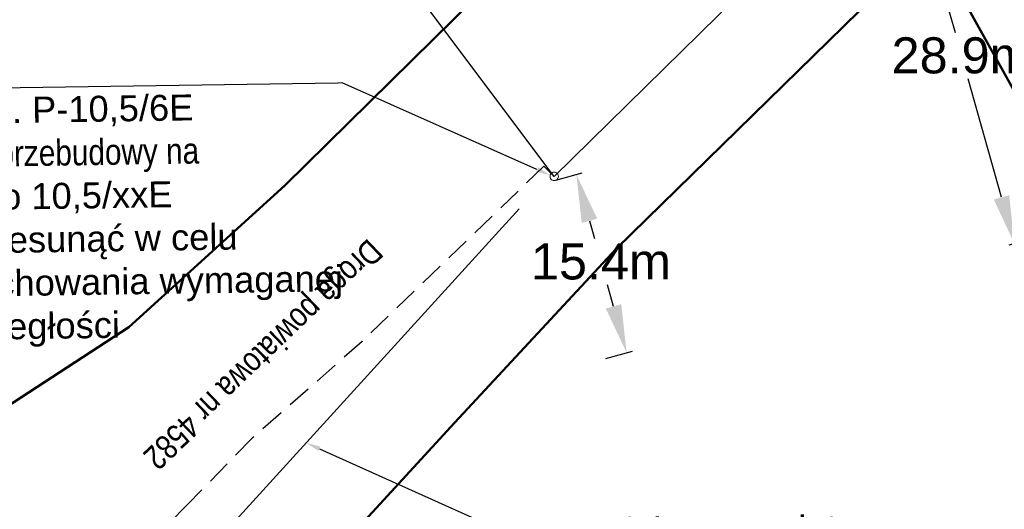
# Model space of a CAD drawing. Header units: millimetres. Extents: x 6504137 to 6515825, y 5737606 to 5784558.
# Tile 48 of 115: x 6511798 to 6511880, y 5757881 to 5757922. Entities that reach past the tile are written whole.
import ezdxf
from ezdxf import colors
from ezdxf.entities.mleader import LeaderData, LeaderLine
from ezdxf.math import Vec2, Vec3

# ---------------------------------------------------------------- set-up
doc = ezdxf.new("R2010")
doc.units = ezdxf.units.MM
doc.linetypes.add('JIS_02_2.0', pattern=[3, 2, -1])
for name, color, linetype, lineweight in [('-Linia kablowa nn', 132, 'JIS_02_2.0', 30), ('_-demontaż nn', 132, 'DEMONTAZ', 20), ('_Zakres mapy projektowej', 4, 'Continuous', 50)]:
    doc.layers.add(name, color=color, linetype=linetype, lineweight=lineweight)
doc.layers.add('-wymiary', color=7, linetype='Continuous', lineweight=35, true_color=0x000000)
doc.layers.add('istn. linia nap.', color=7, linetype='Continuous', lineweight=0, true_color=0x000000)
doc.layers.add('_Kąt załomu', color=7, linetype='Continuous')
doc.layers.add('_Opisy', color=7, linetype='Continuous')
doc.styles.add('GEO-INFO', font='arial.ttf')
doc.styles.get("Standard").update_dxf_attribs({"font": 'ARIALN.TTF'})
doc.linetypes.add('DEMONTAZ', pattern='A,1,["x",Standard,S=1,R=0,X=-0.1,Y=-0.35],1', length=2)
doc.dimstyles.new('Kat załomu', dxfattribs={"dimtxt": 2.2, "dimasz": 5, "dimexe": 0.18, "dimexo": 0.0625, "dimtad": 0, "dimtih": 1, "dimtoh": 1, "dimdec": 4, "dimzin": 0, "dimdsep": 46, "dimtxsty": 'Standard', "dimcen": 0.9, "dimse1": 1, "dimse2": 1, "dimadec": 0, "dimazin": 0, "dimtfac": 1, "dimtdec": 4, "dimtofl": 0, "dimtmove": 0, "dimatfit": 3, "dimfxl": 1, "dimtolj": 1, "dimtzin": 0, "dimarcsym": 0})
doc.dimstyles.new('McRobic', dxfattribs={"dimtxt": 3, "dimasz": 4, "dimexe": 0.5, "dimexo": 0.04, "dimgap": 0.4, "dimtad": 0, "dimtih": 1, "dimtoh": 1, "dimdec": 1, "dimrnd": 0.01, "dimzin": 0, "dimdsep": 46, "dimtxsty": 'Standard', "dimcen": 0.09, "dimadec": 0, "dimazin": 0, "dimtfac": 1, "dimtdec": 1, "dimtofl": 0, "dimtmove": 0, "dimatfit": 3, "dimfxl": 1, "dimtolj": 1, "dimtzin": 0, "dimlwd": 25, "dimlwe": 25, "dimarcsym": 0})

# ---------------------------------------------------------------- blocks, each defined once
blk = doc.blocks.new('*D39')
at = {"layer": '_Kąt załomu', "color": 0, "lineweight": -2, "transparency": 16777216}
for start, end in [(327.3791, 68.7131), (208.99689, 310.32765)]:
    blk.add_arc((6513068.902, 5758234.535), 21.616, start, end, dxfattribs=at)
at = {"layer": '_Kąt załomu', "color": 0, "transparency": 16777216}
for points in [[(6513076.539, 5758253.87), (6513076.96, 5758255.483), (6513071.912, 5758255.941)], [(6513049.225, 5758223.739), (6513050.766, 5758224.373), (6513048.094, 5758228.68)]]:
    blk.add_solid(points, dxfattribs=at)
at = {"layer": 'Defpoints', "color": 0, "transparency": 16777216}
for p in [(6513238.178, 5759438.352), (6513068.902, 5758234.535), (6513071.839, 5758213.119), (6510843.987, 5757608.544)]:
    blk.add_point(p, dxfattribs=at)
at = {"layer": '_Kąt załomu', "color": 0, "transparency": 16777216, "insert": (6513085.18, 5758220.312), "char_height": 2.2, "attachment_point": 5, "rotation": 229}
blk.add_mtext('\\A1;246°', dxfattribs=at)
blk = doc.blocks.new('*D40')
at = {"layer": '_Kąt załomu', "color": 0, "lineweight": -2, "transparency": 16777216}
for start, end in [(315.03477, 4.86539), (251.71524, 301.5499)]:
    blk.add_arc((6510843.987, 5757608.544), 26.446, start, end, dxfattribs=at)
at = {"layer": '_Kąt załomu', "color": 0, "transparency": 16777216}
for points in [[(6510869.518, 5757610.638), (6510871.158, 5757610.936), (6510869.445, 5757615.707)], [(6510835.355, 5757582.67), (6510836.025, 5757584.196), (6510831.112, 5757585.444)]]:
    blk.add_solid(points, dxfattribs=at)
at = {"layer": 'Defpoints', "color": 0, "transparency": 16777216}
for p in [(6513068.902, 5758234.535), (6510843.987, 5757608.544), (6510851.195, 5757583.099), (6510579.264, 5757133.586)]:
    blk.add_point(p, dxfattribs=at)
at = {"layer": '_Kąt załomu', "color": 0, "transparency": 16777216, "insert": (6510860.374, 5757587.787), "char_height": 2.2, "attachment_point": 5, "rotation": 218}
blk.add_mtext('\\A1;135°', dxfattribs=at)
blk = doc.blocks.new('OKRAG_PELNY')
at = {"color": 0}
blk.add_lwpolyline([(0.5, 0), (0.482963, -0.12941), (0.433013, -0.25), (0.353553, -0.353553), (0.25, -0.433013), (0.12941, -0.482963), (0, -0.5), (-0.12941, -0.482963), (-0.25, -0.433013), (-0.353553, -0.353553), (-0.433013, -0.25), (-0.482963, -0.12941), (-0.5, 0), (-0.482963, 0.12941), (-0.433013, 0.25), (-0.353553, 0.353553), (-0.25, 0.433013), (-0.12941, 0.482963), (0, 0.5), (0.12941, 0.482963), (0.25, 0.433013), (0.353553, 0.353553), (0.433013, 0.25), (0.482963, 0.12941)], close=True, dxfattribs=at)
blk = doc.blocks.new('*D135')
at = {"layer": '-wymiary', "color": 0, "linetype": 'Continuous', "lineweight": 25, "transparency": 16777216}
for p, q in [((6511842.795, 5757908.451), (6511844.994, 5757909.071)), ((6511846.972, 5757893.622), (6511849.172, 5757894.241))]:
    blk.add_line(p, q, dxfattribs=at)
at = {"layer": '-wymiary', "color": 0, "lineweight": 25, "transparency": 16777216}
for p, q in [((6511845.598, 5757905.085), (6511846.013, 5757903.61)), ((6511847.606, 5757897.956), (6511847.101, 5757899.747))]:
    blk.add_line(p, q, dxfattribs=at)
at = {"layer": '-wymiary', "color": 0, "transparency": 16777216}
for points in [[(6511846.239, 5757905.266), (6511844.956, 5757904.904), (6511844.513, 5757908.935)], [(6511846.964, 5757897.775), (6511848.248, 5757898.137), (6511848.691, 5757894.106)]]:
    blk.add_solid(points, dxfattribs=at)
at = {"layer": 'Defpoints', "color": 0, "transparency": 16777216}
for p in [(6511842.756, 5757908.44), (6511844.513, 5757908.935), (6511846.934, 5757893.611)]:
    blk.add_point(p, dxfattribs=at)
at = {"layer": '-wymiary', "color": 0, "transparency": 16777216, "insert": (6511846.557, 5757901.679), "char_height": 3, "attachment_point": 5, "rotation": 0.02135, "style": 'GEO-INFO'}
blk.add_mtext('\\A1;15.4m', dxfattribs=at)
blk = doc.blocks.new('*D194')
at = {"layer": '-wymiary', "color": 0, "linetype": 'Continuous', "lineweight": 25, "transparency": 16777216}
for p, q in [((6511880.339, 5757933.054), (6511872.656, 5757930.893)), ((6511888.168, 5757905.21), (6511880.485, 5757903.05))]:
    blk.add_line(p, q, dxfattribs=at)
at = {"layer": '-wymiary', "color": 0, "lineweight": 25, "transparency": 16777216}
for p, q in [((6511874.22, 5757927.178), (6511876.024, 5757920.764)), ((6511879.884, 5757907.036), (6511877.11, 5757916.901))]:
    blk.add_line(p, q, dxfattribs=at)
at = {"layer": '-wymiary', "color": 0, "transparency": 16777216}
for points in [[(6511874.862, 5757927.358), (6511873.578, 5757926.997), (6511873.137, 5757931.028)], [(6511879.242, 5757906.855), (6511880.526, 5757907.216), (6511880.967, 5757903.185)]]:
    blk.add_solid(points, dxfattribs=at)
at = {"layer": 'Defpoints', "color": 0, "transparency": 16777216}
for p in [(6511880.378, 5757933.064), (6511873.137, 5757931.028), (6511888.207, 5757905.221)]:
    blk.add_point(p, dxfattribs=at)
at = {"layer": '-wymiary', "color": 0, "transparency": 16777216, "insert": (6511876.567, 5757918.833), "char_height": 3, "attachment_point": 5, "rotation": 0.02135, "style": 'GEO-INFO'}
blk.add_mtext('\\A1;28.9m', dxfattribs=at)

msp = doc.modelspace()

# ---------------------------------------------------------------- linework, layer by layer
at = {"layer": '-Linia kablowa nn'}
msp.add_lwpolyline([(6511812.08682, 5757881.40385), (6511812.08682, 5757881.40385), (6511812.08682, 5757881.40385), (6511812.08682, 5757881.40385), (6511812.08682, 5757881.40385), (6511812.08682, 5757881.40385), (6511812.08682, 5757881.40385), (6511812.08682, 5757881.40385), (6511812.08682, 5757881.40385), (6511812.08682, 5757881.40385), (6511812.08682, 5757881.40385), (6511812.08682, 5757881.40385), (6511812.08682, 5757881.40385), (6511812.08682, 5757881.40385), (6511812.08682, 5757881.40385), (6511812.08682, 5757881.40385), (6511812.08682, 5757881.40385), (6511812.08682, 5757881.40385), (6511812.08682, 5757881.40385), (6511812.08682, 5757881.40385), (6511812.08682, 5757881.40385), (6511812.08682, 5757881.40385), (6511812.08682, 5757881.40385), (6511812.08682, 5757881.40385), (6511812.08682, 5757881.40385), (6511812.08682, 5757881.40385), (6511812.08682, 5757881.40385), (6511812.08682, 5757881.40385), (6511812.08682, 5757881.40385), (6511812.08682, 5757881.40385), (6511812.08682, 5757881.40385), (6511812.08682, 5757881.40385), (6511812.08682, 5757881.40385), (6511812.08682, 5757881.40385), (6511812.08682, 5757881.40385), (6511812.08682, 5757881.40385), (6511812.08682, 5757881.40385), (6511812.08682, 5757881.40385), (6511812.08682, 5757881.40385), (6511812.08682, 5757881.40385), (6511812.08682, 5757881.40385), (6511812.08682, 5757881.40385), (6511812.08682, 5757881.40385), (6511812.08682, 5757881.40385), (6511812.08682, 5757881.40385), (6511812.08682, 5757881.40385), (6511812.08682, 5757881.40385), (6511812.08682, 5757881.40385), (6511812.08682, 5757881.40385), (6511812.08682, 5757881.40385), (6511812.08682, 5757881.40385), (6511812.08682, 5757881.40385), (6511812.08682, 5757881.40385), (6511812.08682, 5757881.40385), (6511812.08682, 5757881.40385), (6511812.08682, 5757881.40385), (6511812.08682, 5757881.40385), (6511812.08682, 5757881.40385), (6511812.08682, 5757881.40385), (6511812.08682, 5757881.40385), (6511812.08682, 5757881.40385), (6511812.08682, 5757881.40385), (6511812.08682, 5757881.40385), (6511812.08682, 5757881.40385), (6511812.08682, 5757881.40385), (6511812.08682, 5757881.40385), (6511812.08682, 5757881.40385), (6511812.08682, 5757881.40385), (6511812.08682, 5757881.40385), (6511812.08682, 5757881.40385), (6511812.08682, 5757881.40385), (6511812.08682, 5757881.40385), (6511812.08682, 5757881.40385), (6511812.08682, 5757881.40385), (6511812.08682, 5757881.40385), (6511812.08682, 5757881.40385), (6511812.08682, 5757881.40385), (6511812.08682, 5757881.40385), (6511812.08682, 5757881.40385), (6511812.08682, 5757881.40385), (6511812.08682, 5757881.40385), (6511812.08682, 5757881.40385), (6511812.08682, 5757881.40385), (6511812.08682, 5757881.40385), (6511812.08682, 5757881.40385), (6511812.08682, 5757881.40385), (6511812.08682, 5757881.40385), (6511812.08682, 5757881.40385), (6511812.08682, 5757881.40385), (6511812.08682, 5757881.40385), (6511812.08682, 5757881.40385), (6511812.08682, 5757881.40385), (6511812.08682, 5757881.40385), (6511812.08682, 5757881.40385), (6511812.08682, 5757881.40385), (6511812.08682, 5757881.40385), (6511812.08682, 5757881.40385), (6511812.08682, 5757881.40385), (6511812.08682, 5757881.40385), (6511812.08682, 5757881.40385), (6511812.08682, 5757881.40385), (6511812.08682, 5757881.40385), (6511812.08682, 5757881.40385), (6511812.08682, 5757881.40385), (6511812.08682, 5757881.40385), (6511812.08682, 5757881.40385), (6511812.08682, 5757881.40385), (6511812.08682, 5757881.40385), (6511812.08682, 5757881.40385), (6511812.08682, 5757881.40385), (6511812.08682, 5757881.40385), (6511812.08682, 5757881.40385), (6511812.08682, 5757881.40385), (6511812.08682, 5757881.40385), (6511812.08682, 5757881.40385), (6511812.08682, 5757881.40385), (6511812.08682, 5757881.40385), (6511812.08682, 5757881.40385), (6511812.08682, 5757881.40385), (6511812.08682, 5757881.40385), (6511812.08682, 5757881.40385), (6511812.08682, 5757881.40385), (6511812.08682, 5757881.40385), (6511812.08682, 5757881.40385), (6511812.08682, 5757881.40385), (6511812.08682, 5757881.40385), (6511812.08682, 5757881.40385), (6511812.08682, 5757881.40385), (6511812.08682, 5757881.40385), (6511812.08682, 5757881.40385), (6511812.08682, 5757881.40385), (6511812.08682, 5757881.40385), (6511812.08682, 5757881.40385), (6511812.08682, 5757881.40385), (6511812.08682, 5757881.40385), (6511812.08682, 5757881.40385), (6511812.08682, 5757881.40385), (6511812.08682, 5757881.40385), (6511812.08682, 5757881.40385), (6511812.08682, 5757881.40385), (6511812.08682, 5757881.40385), (6511812.08682, 5757881.40385), (6511812.08682, 5757881.40385), (6511812.08682, 5757881.40385), (6511812.08682, 5757881.40385), (6511812.08682, 5757881.40385), (6511812.08682, 5757881.40385), (6511812.08682, 5757881.40385), (6511812.08682, 5757881.40385), (6511812.08682, 5757881.40385), (6511812.08682, 5757881.40385), (6511812.08682, 5757881.40385), (6511812.08682, 5757881.40385), (6511812.08682, 5757881.40385), (6511812.08682, 5757881.40385), (6511800.67709, 5757869.64138)], dxfattribs=at)
at = {"layer": 'istn. linia nap.', "color": 18, "linetype": 'Continuous', "lineweight": 30, "true_color": 0x000000}
for q in [(6511879.96, 5757945.4), (6511817.23337, 5757942.67188)]:
    msp.add_line((6511842.66758, 5757908.77864), q, dxfattribs=at)

# ---------------------------------------------------------------- block references
at = {"layer": '_-demontaż nn', "lineweight": 18, "xscale": 0.6999999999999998, "yscale": 0.6999999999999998, "rotation": 179.6972132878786}
msp.add_blockref('OKRAG_PELNY', (6511842.66758, 5757908.77864), dxfattribs=at)

# ---------------------------------------------------------------- texts
at = {"layer": '_Opisy', "insert": (6511818.25269, 5757894.16959), "char_height": 2, "attachment_point": 5, "rotation": 223.7118091, "bg_fill": 3, "box_fill_scale": 1, "bg_fill_color": 256, "bg_fill_transparency": 0}
msp.add_mtext_dynamic_manual_height_columns('Droga powiatowa nr 4582', width=26.111173, gutter_width=10, heights=[0], dxfattribs=at)

# ---------------------------------------------------------------- dimensions: what is measured, and where the dimension line sits
at = {"layer": '-wymiary', "color": 7, "linetype": 'Continuous'}
for base, p1, p2, angle, picture, middle in [((6511873.13733, 5757931.02849), (6511888.207, 5757905.2212), (6511880.37764, 5757933.06442), 105.7056741, '*D194', (6511876.56675, 5757918.83259)), ((6511844.51307, 5757908.93496), (6511846.93386, 5757893.61092), (6511842.75638, 5757908.44009), 105.73291, '*D135', (6511846.55723, 5757901.67864))]:
    dim = msp.add_linear_dim(base=base, p1=p1, p2=p2, angle=angle, dimstyle='McRobic', override={"dimpost": 'm', "dimtxsty": 'GEO-INFO'}, dxfattribs=at)
    dim.commit()
    dim.dimension.update_dxf_attribs({"geometry": picture, "text_midpoint": middle, "dimtype": 161, "text_rotation": 210})

# ---------------------------------------------------------------- next in the draw order: linework, layer by layer
at = {"layer": '-Linia kablowa nn'}
msp.add_lwpolyline([(6511842.66758, 5757908.77864), (6511842.66758, 5757908.77864), (6511842.66758, 5757908.77864), (6511842.66758, 5757908.77864), (6511842.66758, 5757908.77864), (6511842.66758, 5757908.77864), (6511842.66758, 5757908.77864), (6511842.66758, 5757908.77864), (6511842.66758, 5757908.77864), (6511842.66758, 5757908.77864), (6511842.66758, 5757908.77864), (6511842.66758, 5757908.77864), (6511842.66758, 5757908.77864), (6511842.66758, 5757908.77864), (6511842.66758, 5757908.77864), (6511842.66758, 5757908.77864), (6511842.66758, 5757908.77864), (6511842.66758, 5757908.77864), (6511842.66758, 5757908.77864), (6511842.66758, 5757908.77864), (6511842.66758, 5757908.77864), (6511842.66758, 5757908.77864), (6511842.66758, 5757908.77864), (6511842.66758, 5757908.77864), (6511842.66758, 5757908.77864), (6511842.66758, 5757908.77864), (6511842.66758, 5757908.77864), (6511842.66758, 5757908.77864), (6511842.66758, 5757908.77864), (6511842.66758, 5757908.77864), (6511842.66758, 5757908.77864), (6511842.66758, 5757908.77864), (6511842.66758, 5757908.77864), (6511842.66758, 5757908.77864), (6511842.66758, 5757908.77864), (6511842.66758, 5757908.77864), (6511842.66758, 5757908.77864), (6511842.66758, 5757908.77864), (6511842.66758, 5757908.77864), (6511842.66758, 5757908.77864), (6511842.66758, 5757908.77864), (6511842.66758, 5757908.77864), (6511842.66758, 5757908.77864), (6511842.66758, 5757908.77864), (6511842.66758, 5757908.77864), (6511842.66758, 5757908.77864), (6511842.66758, 5757908.77864), (6511842.66758, 5757908.77864), (6511842.66758, 5757908.77864), (6511842.66758, 5757908.77864), (6511842.66758, 5757908.77864), (6511842.66758, 5757908.77864), (6511842.66758, 5757908.77864), (6511842.66758, 5757908.77864), (6511842.66758, 5757908.77864), (6511842.66758, 5757908.77864), (6511842.66758, 5757908.77864), (6511842.66758, 5757908.77864), (6511842.66758, 5757908.77864), (6511842.66758, 5757908.77864), (6511842.66758, 5757908.77864), (6511842.66758, 5757908.77864), (6511842.66758, 5757908.77864), (6511842.66758, 5757908.77864), (6511842.66758, 5757908.77864), (6511842.66758, 5757908.77864), (6511842.66758, 5757908.77864), (6511842.66758, 5757908.77864), (6511842.66758, 5757908.77864), (6511842.66758, 5757908.77864), (6511842.66758, 5757908.77864), (6511842.66758, 5757908.77864), (6511842.66758, 5757908.77864), (6511842.66758, 5757908.77864), (6511842.66758, 5757908.77864), (6511842.66758, 5757908.77864), (6511842.66758, 5757908.77864), (6511842.66758, 5757908.77864), (6511842.66758, 5757908.77864), (6511842.66758, 5757908.77864), (6511842.66758, 5757908.77864), (6511842.66758, 5757908.77864), (6511842.66758, 5757908.77864), (6511842.66758, 5757908.77864), (6511842.66758, 5757908.77864), (6511842.66758, 5757908.77864), (6511842.66758, 5757908.77864), (6511842.66758, 5757908.77864), (6511842.66758, 5757908.77864), (6511842.66758, 5757908.77864), (6511842.66758, 5757908.77864), (6511841.8144, 5757909.62249), (6511841.8144, 5757909.62249), (6511841.8144, 5757909.62249), (6511841.8144, 5757909.62249), (6511841.8144, 5757909.62249), (6511841.8144, 5757909.62249), (6511841.8144, 5757909.62249), (6511841.8144, 5757909.62249), (6511841.8144, 5757909.62249), (6511841.8144, 5757909.62249), (6511841.8144, 5757909.62249), (6511841.8144, 5757909.62249), (6511841.8144, 5757909.62249), (6511841.8144, 5757909.62249), (6511841.8144, 5757909.62249), (6511841.8144, 5757909.62249), (6511841.8144, 5757909.62249), (6511841.8144, 5757909.62249), (6511841.8144, 5757909.62249), (6511841.8144, 5757909.62249), (6511841.8144, 5757909.62249), (6511841.8144, 5757909.62249), (6511841.8144, 5757909.62249), (6511841.8144, 5757909.62249), (6511841.8144, 5757909.62249), (6511841.8144, 5757909.62249), (6511841.8144, 5757909.62249), (6511841.8144, 5757909.62249), (6511841.8144, 5757909.62249), (6511841.8144, 5757909.62249), (6511841.8144, 5757909.62249), (6511841.8144, 5757909.62249), (6511826.68682, 5757895.04385), (6511826.68682, 5757895.04385), (6511826.68682, 5757895.04385), (6511826.68682, 5757895.04385), (6511826.68682, 5757895.04385), (6511826.68682, 5757895.04385), (6511826.68682, 5757895.04385), (6511826.68682, 5757895.04385), (6511826.68682, 5757895.04385), (6511826.68682, 5757895.04385), (6511826.68682, 5757895.04385), (6511826.68682, 5757895.04385), (6511826.68682, 5757895.04385), (6511826.68682, 5757895.04385), (6511826.68682, 5757895.04385), (6511826.68682, 5757895.04385), (6511826.68682, 5757895.04385), (6511826.68682, 5757895.04385), (6511826.68682, 5757895.04385), (6511826.68682, 5757895.04385), (6511826.68682, 5757895.04385), (6511826.68682, 5757895.04385), (6511826.68682, 5757895.04385), (6511826.68682, 5757895.04385), (6511826.68682, 5757895.04385), (6511826.68682, 5757895.04385), (6511826.68682, 5757895.04385), (6511826.68682, 5757895.04385), (6511826.68682, 5757895.04385), (6511826.68682, 5757895.04385), (6511826.68682, 5757895.04385), (6511826.68682, 5757895.04385), (6511817.54682, 5757886.99385), (6511817.54682, 5757886.99385), (6511817.54682, 5757886.99385), (6511817.54682, 5757886.99385), (6511817.54682, 5757886.99385), (6511817.54682, 5757886.99385), (6511817.54682, 5757886.99385), (6511817.54682, 5757886.99385), (6511817.54682, 5757886.99385), (6511817.54682, 5757886.99385), (6511817.54682, 5757886.99385), (6511817.54682, 5757886.99385), (6511817.54682, 5757886.99385), (6511817.54682, 5757886.99385), (6511817.54682, 5757886.99385), (6511817.54682, 5757886.99385), (6511817.54682, 5757886.99385), (6511817.54682, 5757886.99385), (6511817.54682, 5757886.99385), (6511817.54682, 5757886.99385), (6511817.54682, 5757886.99385), (6511817.54682, 5757886.99385), (6511817.54682, 5757886.99385), (6511817.54682, 5757886.99385), (6511817.54682, 5757886.99385), (6511817.54682, 5757886.99385), (6511817.54682, 5757886.99385), (6511817.54682, 5757886.99385), (6511817.54682, 5757886.99385), (6511817.54682, 5757886.99385), (6511817.54682, 5757886.99385), (6511817.54682, 5757886.99385), (6511817.54682, 5757886.99385), (6511817.54682, 5757886.99385), (6511817.54682, 5757886.99385), (6511817.54682, 5757886.99385), (6511817.54682, 5757886.99385), (6511817.54682, 5757886.99385), (6511817.54682, 5757886.99385), (6511817.54682, 5757886.99385), (6511817.54682, 5757886.99385), (6511817.54682, 5757886.99385), (6511817.54682, 5757886.99385), (6511817.54682, 5757886.99385), (6511817.54682, 5757886.99385), (6511817.54682, 5757886.99385), (6511817.54682, 5757886.99385), (6511817.54682, 5757886.99385), (6511817.54682, 5757886.99385), (6511817.54682, 5757886.99385), (6511817.54682, 5757886.99385), (6511817.54682, 5757886.99385), (6511817.54682, 5757886.99385), (6511817.54682, 5757886.99385), (6511817.54682, 5757886.99385), (6511817.54682, 5757886.99385), (6511817.54682, 5757886.99385), (6511817.54682, 5757886.99385), (6511817.54682, 5757886.99385), (6511817.54682, 5757886.99385), (6511817.54682, 5757886.99385), (6511817.54682, 5757886.99385), (6511817.54682, 5757886.99385), (6511817.54682, 5757886.99385), (6511817.54682, 5757886.99385), (6511817.54682, 5757886.99385), (6511817.54682, 5757886.99385), (6511817.54682, 5757886.99385), (6511817.54682, 5757886.99385), (6511817.54682, 5757886.99385), (6511817.54682, 5757886.99385), (6511817.54682, 5757886.99385), (6511817.54682, 5757886.99385), (6511817.54682, 5757886.99385), (6511817.54682, 5757886.99385), (6511812.08682, 5757881.40385), (6511812.08682, 5757881.40385), (6511812.08682, 5757881.40385), (6511812.08682, 5757881.40385), (6511812.08682, 5757881.40385), (6511812.08682, 5757881.40385), (6511812.08682, 5757881.40385), (6511812.08682, 5757881.40385), (6511812.08682, 5757881.40385), (6511812.08682, 5757881.40385), (6511812.08682, 5757881.40385), (6511812.08682, 5757881.40385), (6511812.08682, 5757881.40385), (6511812.08682, 5757881.40385), (6511812.08682, 5757881.40385), (6511812.08682, 5757881.40385), (6511812.08682, 5757881.40385), (6511812.08682, 5757881.40385), (6511812.08682, 5757881.40385), (6511812.08682, 5757881.40385), (6511812.08682, 5757881.40385), (6511812.08682, 5757881.40385), (6511812.08682, 5757881.40385), (6511812.08682, 5757881.40385), (6511812.08682, 5757881.40385), (6511812.08682, 5757881.40385), (6511812.08682, 5757881.40385), (6511812.08682, 5757881.40385), (6511812.08682, 5757881.40385), (6511812.08682, 5757881.40385), (6511812.08682, 5757881.40385), (6511812.08682, 5757881.40385), (6511812.08682, 5757881.40385), (6511812.08682, 5757881.40385), (6511812.08682, 5757881.40385), (6511812.08682, 5757881.40385), (6511812.08682, 5757881.40385), (6511812.08682, 5757881.40385), (6511812.08682, 5757881.40385), (6511812.08682, 5757881.40385), (6511812.08682, 5757881.40385), (6511812.08682, 5757881.40385), (6511812.08682, 5757881.40385), (6511812.08682, 5757881.40385), (6511812.08682, 5757881.40385), (6511812.08682, 5757881.40385), (6511812.08682, 5757881.40385), (6511812.08682, 5757881.40385), (6511812.08682, 5757881.40385), (6511812.08682, 5757881.40385), (6511812.08682, 5757881.40385), (6511812.08682, 5757881.40385), (6511812.08682, 5757881.40385), (6511812.08682, 5757881.40385), (6511812.08682, 5757881.40385), (6511812.08682, 5757881.40385), (6511812.08682, 5757881.40385), (6511812.08682, 5757881.40385), (6511812.08682, 5757881.40385), (6511812.08682, 5757881.40385), (6511812.08682, 5757881.40385), (6511812.08682, 5757881.40385), (6511812.08682, 5757881.40385), (6511812.08682, 5757881.40385), (6511812.08682, 5757881.40385), (6511812.08682, 5757881.40385), (6511812.08682, 5757881.40385), (6511812.08682, 5757881.40385), (6511812.08682, 5757881.40385), (6511812.08682, 5757881.40385), (6511812.08682, 5757881.40385), (6511812.08682, 5757881.40385), (6511812.08682, 5757881.40385), (6511812.08682, 5757881.40385), (6511812.08682, 5757881.40385), (6511812.08682, 5757881.40385), (6511812.08682, 5757881.40385), (6511812.08682, 5757881.40385), (6511812.08682, 5757881.40385), (6511812.08682, 5757881.40385), (6511812.08682, 5757881.40385), (6511812.08682, 5757881.40385), (6511812.08682, 5757881.40385), (6511812.08682, 5757881.40385), (6511812.08682, 5757881.40385), (6511812.08682, 5757881.40385), (6511812.08682, 5757881.40385), (6511812.08682, 5757881.40385), (6511812.08682, 5757881.40385), (6511812.08682, 5757881.40385), (6511812.08682, 5757881.40385), (6511812.08682, 5757881.40385), (6511812.08682, 5757881.40385), (6511812.08682, 5757881.40385), (6511812.08682, 5757881.40385), (6511812.08682, 5757881.40385), (6511812.08682, 5757881.40385), (6511812.08682, 5757881.40385), (6511812.08682, 5757881.40385), (6511812.08682, 5757881.40385), (6511812.08682, 5757881.40385), (6511812.08682, 5757881.40385), (6511812.08682, 5757881.40385), (6511812.08682, 5757881.40385), (6511812.08682, 5757881.40385), (6511812.08682, 5757881.40385), (6511812.08682, 5757881.40385), (6511812.08682, 5757881.40385), (6511812.08682, 5757881.40385), (6511812.08682, 5757881.40385), (6511812.08682, 5757881.40385), (6511812.08682, 5757881.40385), (6511812.08682, 5757881.40385), (6511812.08682, 5757881.40385), (6511812.08682, 5757881.40385), (6511812.08682, 5757881.40385), (6511812.08682, 5757881.40385), (6511812.08682, 5757881.40385), (6511812.08682, 5757881.40385), (6511812.08682, 5757881.40385), (6511812.08682, 5757881.40385), (6511812.08682, 5757881.40385), (6511812.08682, 5757881.40385), (6511812.08682, 5757881.40385), (6511812.08682, 5757881.40385), (6511812.08682, 5757881.40385), (6511812.08682, 5757881.40385), (6511812.08682, 5757881.40385), (6511812.08682, 5757881.40385), (6511812.08682, 5757881.40385), (6511812.08682, 5757881.40385), (6511812.08682, 5757881.40385), (6511812.08682, 5757881.40385), (6511812.08682, 5757881.40385), (6511812.08682, 5757881.40385), (6511812.08682, 5757881.40385), (6511812.08682, 5757881.40385), (6511812.08682, 5757881.40385), (6511812.08682, 5757881.40385), (6511812.08682, 5757881.40385), (6511812.08682, 5757881.40385), (6511812.08682, 5757881.40385), (6511812.08682, 5757881.40385), (6511812.08682, 5757881.40385), (6511812.08682, 5757881.40385), (6511812.08682, 5757881.40385), (6511812.08682, 5757881.40385), (6511812.08682, 5757881.40385), (6511812.08682, 5757881.40385), (6511812.08682, 5757881.40385), (6511812.08682, 5757881.40385), (6511812.08682, 5757881.40385), (6511812.08682, 5757881.40385), (6511812.08682, 5757881.40385), (6511812.08682, 5757881.40385)], dxfattribs=at)
at = {"layer": '_-demontaż nn', "linetype": 'DEMONTAZ'}
msp.add_line((6511804.58, 5757867.42), (6511839.74, 5757906.08), dxfattribs=at)
at = {"layer": '_Zakres mapy projektowej'}
for points in [[(6511818.10765, 5757979.58458), (6511873.78605, 5757928.78136), (6511914.9118, 5757854.86643), (6511900.92157, 5757764.65517), (6511916.1289, 5757757.89653), (6511931.56486, 5757857.84418), (6511886.49856, 5757938.84141), (6511828.89207, 5757991.40389)], [(6511888.22893, 5757942.31046), (6511870.14529, 5757956.79353), (6511859.88538, 5757947.69512), (6511839.63658, 5757927.13658), (6511820.23954, 5757908.01056), (6511807.26946, 5757896.2407), (6511793.19596, 5757887.08421), (6511771.01133, 5757865.67391), (6511746.28688, 5757842.06063), (6511708.37554, 5757804.0254), (6511731.29465, 5757781.49231), (6511775.76562, 5757827.12844), (6511810.17585, 5757861.91134), (6511834.38192, 5757888.27381), (6511847.82669, 5757902.75279)]]:
    msp.add_lwpolyline(points, close=True, dxfattribs=at)

# ---------------------------------------------------------------- next in the draw order: dimensions: what is measured, and where the dimension line sits
at = {"layer": '_Kąt załomu'}
for base, center, p1, p2, picture, middle, turn in [((6513071.83868, 5758213.11917), (6513068.902, 5758234.535), (6513238.178, 5759438.352), (6510843.987, 5757608.54399), '*D39', (6513085.18004, 5758220.31223), 229), ((6510851.19469, 5757583.09922), (6510843.98701, 5757608.544), (6513068.902, 5758234.535), (6510579.264, 5757133.586), '*D40', (6510860.37414, 5757587.78709), 218)]:
    dim = msp.add_angular_dim_3p(base=base, center=center, p1=p1, p2=p2, dimstyle='Kat załomu', dxfattribs=at)
    dim.commit()
    dim.dimension.update_dxf_attribs({"geometry": picture, "text_midpoint": middle, "text_rotation": turn})

# ---------------------------------------------------------------- next in the draw order: leaders
at = {"layer": '_Opisy', "linetype": 'Continuous'}
ml = msp.add_multileader_mtext('Standard', dxfattribs=at)
ml.set_content('{\\fArial|b0|i0|c238|p34;II/4     \\P\\C256;istn. P-10,5/6E\\P}do przebudowy na\\P{\\fArial|b0|i0|c238|p34;\\C256;Kgo 10,5/xxE\\Pprzesunąć w celu\\Pzachowania wymaganej \\Podległości}', color=256)
ml.set_leader_properties()
ml.build(insert=Vec2(0, 0))
ml.multileader.update_dxf_attribs({"text_left_attachment_type": 6, "text_right_attachment_type": 6, "dogleg_length": 0.45, "arrow_head_size": 1.2, "scale": 0.8})
ctx = ml.context
ctx.base_point, ctx.scale, ctx.char_height, ctx.arrow_head_size, ctx.landing_gap_size, ctx.plane_origin, ctx.plane_x_axis, ctx.plane_y_axis = Vec3(6511792.74805, 5757916.08071, 30.78), 0.8, 2.16, 1.2, 0.072, Vec3(6511894.07107, 5757963.771, 30.78), Vec3(0.99989223, 0.01468122), Vec3(-0.01468122, 0.99989223)
ctx.left_attachment, ctx.right_attachment = 6, 6
notes = []
notes.append((ctx, [(1, (1, 1, 0), (6511825.01943, 5757916.55455, 30.78), (-0.99989223, -0.01468122), 0.36, [(1, [(6511842.32999, 5757908.87101, 30.78)], 0, [])])]))
ctx.mtext.insert, ctx.mtext.text_direction, ctx.mtext.rotation, ctx.mtext.flow_direction = Vec3(6511792.77846, 5757918.91333, 30.78), Vec3(0.99989223, 0.01468122), 0.01468174, 5
ml = msp.add_multileader_mtext('Standard', dxfattribs=at)
ml.set_content('\\pxqc;{\\fArial|b0|i0|c238|p34;Istn. linia napowietrzna \\Ptypu AsXSn 4x95mm²\\PAL 1x25mm²\\P\\pq*;do demontażu}', color=256)
ml.set_leader_properties()
ml.build(insert=Vec2(0, 0))
ml.multileader.update_dxf_attribs({"text_left_attachment_type": 6, "text_right_attachment_type": 6, "dogleg_length": 0.45, "arrow_head_size": 1.2, "scale": 0.8})
ctx = ml.context
ctx.base_point, ctx.scale, ctx.char_height, ctx.arrow_head_size, ctx.landing_gap_size, ctx.plane_origin, ctx.plane_x_axis, ctx.plane_y_axis = Vec3(6511841.51482, 5757878.02242, 41.02), 0.8, 2.16, 1.2, 0.072, Vec3(6511912.16648, 5757930.91131, 41.02), Vec3(0.99989223, 0.01468122), Vec3(-0.01468122, 0.99989223)
ctx.left_attachment, ctx.right_attachment = 6, 6
notes.append((ctx, [(0, (1, 1, 0), (6511841.15485, 5757878.01714, 41.02), (0.99989223, 0.01468122), 0.36, [(0, [(6511822.02781, 5757886.60465, 41.02)], 0, [])])]))
ctx.mtext.insert, ctx.mtext.text_direction, ctx.mtext.rotation, ctx.mtext.alignment, ctx.mtext.flow_direction = Vec3(6511856.69578, 5757880.44092, 41.02), Vec3(0.99989223, 0.01468122), 0.01468174, 2, 5
for ctx, leaders in notes:
    for number, flags, end, landing, length, lines in leaders:
        leader = LeaderData()
        leader.index, (leader.has_last_leader_line, leader.has_dogleg_vector, leader.attachment_direction) = number, flags
        leader.last_leader_point, leader.dogleg_vector, leader.dogleg_length = Vec3(end), Vec3(landing), length
        for number, points, colour, breaks in lines:
            line = LeaderLine()
            line.index, line.vertices, line.color, line.breaks = number, Vec3.list(points), colors.encode_raw_color(colour), breaks
            leader.lines.append(line)
        ctx.leaders.append(leader)

doc.saveas('drawing.dxf')
